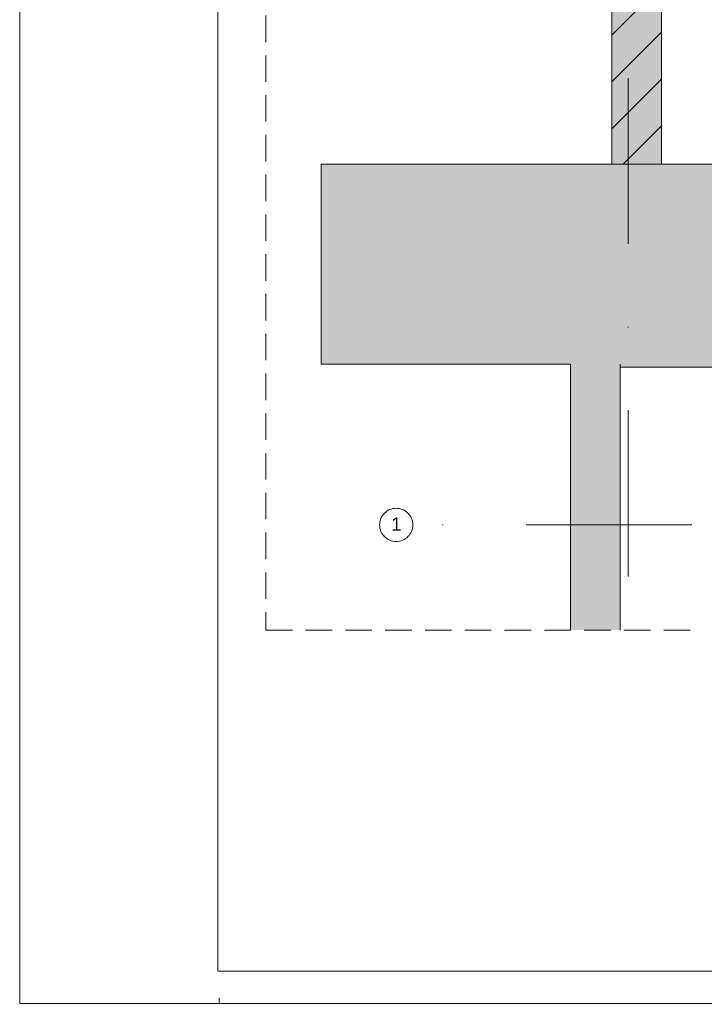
# Paper-space layout 'AD-05 DETAL OBRÓBKI PRZY FASADZIE' of a CAD drawing. Header units: millimetres. Extents: x 0 to 210, y 0 to 297.
# Tile 1 of 3: x 0 to 103, y 0 to 148. Entities that reach past the tile are written whole.
import ezdxf
from ezdxf.xclip import XClip

# ---------------------------------------------------------------- set-up
doc = ezdxf.new("R2010")
doc.units = ezdxf.units.MM
doc.header["$MEASUREMENT"] = 0
doc.header["$XCLIPFRAME"] = 0
doc.linetypes.add('DASHDOTX2', pattern=[1000, 500, -250, 0, -250])
doc.linetypes.add('przerywama detal', pattern=[120, 80, -40])
for name, color, linetype, lineweight in [('A_Arkusz_Nr_pióra__1', 7, 'Continuous', 20), ('A_ściany proj_Nr_pióra__1', 7, 'Continuous', 20), ('A_ściany_Nr_pióra__1', 7, 'Continuous', 20)]:
    doc.layers.add(name, color=color, linetype=linetype, lineweight=lineweight)
for name, color, linetype, lineweight, true_color in [('A_Arkusz_Nr_pióra__237', 7, 'Continuous', 5, 0x343434), ('A_linie_Nr_pióra__10', 7, 'Continuous', 13, 0x4b4b4b), ('A_osie_Nr_pióra__16', 7, 'Continuous', 5, 0x0f0f0f), ('A_osie_Nr_pióra__76', 7, 'Continuous', 5, 0x2d2d2d)]:
    doc.layers.add(name, color=color, linetype=linetype, lineweight=lineweight, true_color=true_color)
for name, color, linetype in [('A_podrys', 7, 'Continuous'), ('A_ppoż proj', 7, 'Continuous'), ('A_ściany', 7, 'Continuous'), ('A_ściany proj', 7, 'Continuous')]:
    doc.layers.add(name, color=color, linetype=linetype)
doc.styles.add('STYL_AUTOMATYCZNY_1', font='arial.ttf')

# ---------------------------------------------------------------- blocks, each defined once
blk = doc.blocks.new('Rysunek_1_1', base_point=(-12118.93, -6475.95))
at = {"layer": 'A_ppoż proj', "linetype": 'Continuous', "lineweight": 0, "true_color": 0x121212}
blk.add_hatch(color=250, dxfattribs=at).paths.add_polyline_path([(37.12, 256.12), (89.3, 256.12), (89.3, 126.63), (96.8, 126.63), (96.8, 263.62), (37.12, 263.62)])
at = {"layer": 'A_ściany', "linetype": 'Continuous', "lineweight": 0, "true_color": 0x000000}
for points in [[(45.45, 96.48), (90.57, 96.48), (90.57, 96.03), (150.27, 96.03), (150.27, 96.48), (150.27, 126.63), (123.8, 126.63), (45.45, 126.63)], [(90.57, 56.37), (90.57, 96.48), (83.07, 96.48), (83.07, 56.37)]]:
    blk.add_hatch(color=18, dxfattribs=at).paths.add_polyline_path(points)
at = {"layer": 'A_ściany proj', "linetype": 'Continuous', "lineweight": 0, "true_color": 0x000000}
h = blk.add_hatch(dxfattribs=at)
h.set_pattern_fill('BLOCZKI_CERAMICZNE_0001', color=18, style=0, pattern_type=2)
h.set_pattern_definition([(45, (-12118.9277, -6475.9457), (-3.5355339, 3.5355339), [])])
h.paths.add_polyline_path([(96.8, 126.63), (96.8, 263.62), (89.3, 256.12), (89.3, 126.63)])
at = {"layer": 'A_linie_Nr_pióra__10', "color": 251, "linetype": 'przerywama detal', "lineweight": 13, "ltscale": 0.05, "true_color": 0x4b4b4b}
for p, q in [((37.12, 287.07), (37.12, 56.37)), ((37.12, 56.37), (101.37, 56.37))]:
    blk.add_line(p, q, dxfattribs=at)
at = {"layer": 'A_osie_Nr_pióra__16', "color": 250, "linetype": 'DASHDOTX2', "lineweight": 5, "ltscale": 0.05, "true_color": 0x0f0f0f}
for p, q in [((91.77, 64.52), (91.77, 280.62)), ((101.37, 72.23), (59.28, 72.23))]:
    blk.add_line(p, q, dxfattribs=at)
blk.add_point((91.77, 64.52), dxfattribs=at)
blk.add_point((91.77, 64.52), dxfattribs=at)
at = {"layer": 'A_osie_Nr_pióra__76', "color": 250, "linetype": 'Continuous', "lineweight": 5, "ltscale": 0.05, "true_color": 0x2d2d2d}
blk.add_circle((56.78, 72.23), 2.5, dxfattribs=at)
at = {"layer": 'A_ściany proj_Nr_pióra__1', "color": 7, "linetype": 'Continuous', "lineweight": 20, "ltscale": 0.05, "flags": 128}
for points in [[(96.8, 126.63), (96.8, 263.62)], [(89.3, 256.12), (89.3, 126.63)], [(89.3, 126.63), (96.8, 126.63)]]:
    blk.add_lwpolyline(points, dxfattribs=at)
at = {"layer": 'A_ściany_Nr_pióra__1', "color": 7, "linetype": 'Continuous', "lineweight": 20, "ltscale": 0.05, "flags": 128}
for points in [[(150.27, 126.63), (45.45, 126.63)], [(45.45, 126.63), (45.45, 96.48)], [(45.45, 96.48), (83.07, 96.48)], [(83.07, 96.48), (83.07, 56.37)], [(90.57, 56.37), (90.57, 96.48)], [(90.57, 96.03), (150.27, 96.03)]]:
    blk.add_lwpolyline(points, dxfattribs=at)
at = {"layer": 'A_osie_Nr_pióra__76', "color": 250, "linetype": 'Continuous', "lineweight": 5, "true_color": 0x2d2d2d, "insert": (56.02, 72.35), "char_height": 2, "attachment_point": 4, "style": 'STYL_AUTOMATYCZNY_1'}
blk.add_mtext('\\A1;{\\pql;\\fArial|b0|i0|c238|p0;\\W1.000000;1}', dxfattribs=at)

psp = doc.layouts.new('AD-05 DETAL OBRÓBKI PRZY FASADZIE')

# ---------------------------------------------------------------- linework, layer by layer
at = {"layer": 'A_Arkusz_Nr_pióra__1', "color": 7, "linetype": 'Continuous', "lineweight": 20}
for p in [(29.9, 292.1), (205.1, 4.9)]:
    psp.add_line(p, (29.9, 4.9), dxfattribs=at)
at = {"layer": 'A_Arkusz_Nr_pióra__1', "color": 7, "linetype": 'Continuous', "lineweight": 20, "flags": 128}
psp.add_lwpolyline([(0, 297), (210, 297), (210, 0), (0, 0)], close=True, dxfattribs=at)
at = {"layer": 'A_Arkusz_Nr_pióra__237', "color": 250, "linetype": 'Continuous', "lineweight": 5, "true_color": 0x343434}
psp.add_line((30.1, -0.1), (30.1, 0.9), dxfattribs=at)

# ---------------------------------------------------------------- block references
at = {"layer": 'A_podrys', "color": 37, "linetype": 'Continuous', "lineweight": 5, "true_color": 0x656532}
ref = psp.add_blockref('Rysunek_1_1', (-12118.93, -6475.95), dxfattribs=at)
XClip(ref).set_block_clipping_path([(31.9693973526, 290.2673771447), (31.9693973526, 53.1533628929), (101.3718893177, 53.1533628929), (101.3718893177, 92.9970785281), (184.3298499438, 92.9970785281), (184.3298499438, 290.2673771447)])

doc.saveas('drawing.dxf')
